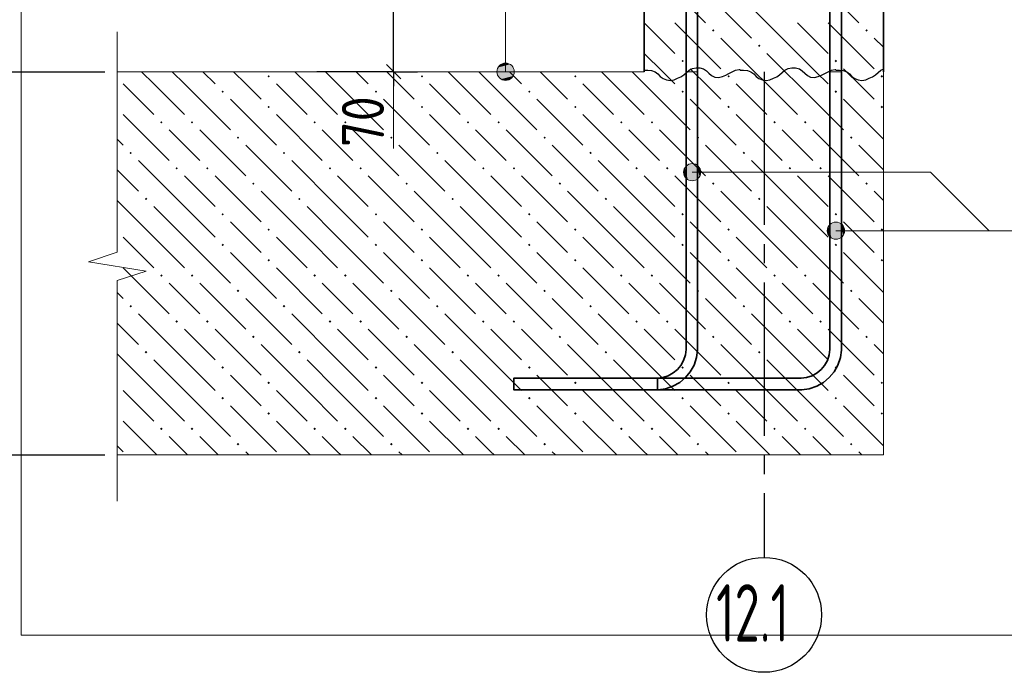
# Model space of a CAD drawing. Header units: millimetres. Extents: x 0 to 42000, y 0 to 29700.
# Tile 3 of 20: x 4664 to 9802, y 7733 to 11140. Entities that reach past the tile are written whole.
import ezdxf

# ---------------------------------------------------------------- set-up
doc = ezdxf.new("R2010")
doc.units = ezdxf.units.MM
doc.linetypes.add('______5', pattern=[1100, 800, -100, 100, -100])
for name, color, linetype, lineweight in [('Standard', 7, 'Continuous', 25), ('Выпуски арматуры Г-обр.', 52, 'Continuous', 25), ('ЖБ Стена верхний уровень', 7, 'Continuous', 35), ('Позиционная метка линия выноска', 7, 'Continuous', 13), ('Примечания', 7, 'Continuous', 13), ('Стена фоновая арматура Х1', 7, 'Continuous', 35), ('Фоновоя арматура Х1', 52, 'Continuous', 25)]:
    doc.layers.add(name, color=color, linetype=linetype, lineweight=lineweight)
doc.layers.add('Оси', color=7, linetype='______5')
doc.styles.add('ISOCPEUR', font='txt')

msp = doc.modelspace()

# ---------------------------------------------------------------- hatches: boundary and pattern name
at = {"layer": 'ЖБ Стена верхний уровень', "linetype": 'Continuous', "lineweight": 18, "transparency": 33554687}
for points in [[(8276.4, 11084.2), (8282.9, 11090.7), (8289.4, 11084.2), (8282.9, 11077.7)], [(9076.4, 11084.2), (9082.9, 11090.7), (9089.4, 11084.2), (9082.9, 11077.7)], [(8516.4, 11004.2), (8522.9, 11010.7), (8529.4, 11004.2), (8522.9, 10997.7)], [(8116.4, 10924.2), (8122.9, 10930.7), (8129.4, 10924.2), (8122.9, 10917.7)], [(8916.4, 10924.2), (8922.9, 10930.7), (8929.4, 10924.2), (8922.9, 10917.7)]]:
    msp.add_hatch(color=7, dxfattribs=at).paths.add_polyline_path(points, flags=16)
at = {"layer": 'Позиционная метка линия выноска', "linetype": 'Continuous', "lineweight": 13, "transparency": 33554687}
for points in [[(7160.4, 10890.7), (7237.8, 10890.7), (7221.6, 10906.9)], [(7160.4, 10890.7), (7221.6, 10906.9), (7176.6, 10906.9)], [(7176.6, 10906.9), (7221.6, 10906.9), (7199.1, 10913.2)], [(7154.1, 10868.2), (7244.1, 10868.2), (7237.8, 10890.7)], [(7154.1, 10868.2), (7237.8, 10890.7), (7160.4, 10890.7)], [(7160.4, 10845.7), (7244.1, 10868.2), (7154.1, 10868.2)], [(7160.4, 10845.7), (7237.8, 10845.7), (7244.1, 10868.2)], [(7176.6, 10829.5), (7237.8, 10845.7), (7160.4, 10845.7)], [(7176.6, 10829.5), (7221.6, 10829.5), (7237.8, 10845.7)], [(7221.6, 10829.5), (7176.6, 10829.5), (7199.1, 10823.2)], [(8134.2, 10366.2), (8150.4, 10305.1), (8150.4, 10382.5)], [(8150.4, 10382.5), (8172.9, 10298.8), (8172.9, 10388.8)], [(8150.4, 10382.5), (8150.4, 10305.1), (8172.9, 10298.8)], [(8172.9, 10388.8), (8172.9, 10298.8), (8195.4, 10305.1)], [(8172.9, 10388.8), (8195.4, 10305.1), (8195.4, 10382.5)], [(8195.4, 10382.5), (8195.4, 10305.1), (8211.6, 10321.3)], [(8195.4, 10382.5), (8211.6, 10321.3), (8211.6, 10366.2)], [(8134.2, 10321.3), (8134.2, 10366.2), (8127.9, 10343.8)], [(8134.2, 10366.2), (8134.2, 10321.3), (8150.4, 10305.1)], [(8211.6, 10366.2), (8211.6, 10321.3), (8217.9, 10343.8)], [(8884.2, 10060.9), (8900.4, 9999.7), (8900.4, 10077.1)], [(8900.4, 10077.1), (8922.9, 9993.4), (8922.9, 10083.4)], [(8900.4, 10077.1), (8900.4, 9999.7), (8922.9, 9993.4)], [(8922.9, 10083.4), (8922.9, 9993.4), (8945.4, 9999.7)], [(8922.9, 10083.4), (8945.4, 9999.7), (8945.4, 10077.1)], [(8945.4, 10077.1), (8945.4, 9999.7), (8961.6, 10015.9)], [(8945.4, 10077.1), (8961.6, 10015.9), (8961.6, 10060.9)], [(8884.2, 10015.9), (8884.2, 10060.9), (8877.9, 10038.4)], [(8884.2, 10060.9), (8884.2, 10015.9), (8900.4, 9999.7)], [(8961.6, 10060.9), (8961.6, 10015.9), (8967.9, 10038.4)]]:
    msp.add_hatch(color=7, dxfattribs=at).paths.add_polyline_path(points)
at = {"layer": 'Фоновоя арматура Х1', "linetype": 'Continuous', "lineweight": 18, "transparency": 33554687}
for points in [[(5956.4, 10844.2), (5962.9, 10850.7), (5969.4, 10844.2), (5962.9, 10837.7)], [(6756.4, 10844.2), (6762.9, 10850.7), (6769.4, 10844.2), (6762.9, 10837.7)], [(7556.4, 10844.2), (7562.9, 10850.7), (7569.4, 10844.2), (7562.9, 10837.7)], [(8356.4, 10844.2), (8362.9, 10850.7), (8369.4, 10844.2), (8362.9, 10837.7)], [(9156.4, 10844.2), (9162.9, 10850.7), (9169.4, 10844.2), (9162.9, 10837.7)], [(5716.4, 10764.2), (5722.9, 10770.7), (5729.4, 10764.2), (5722.9, 10757.7)], [(6516.4, 10764.2), (6522.9, 10770.7), (6529.4, 10764.2), (6522.9, 10757.7)], [(7316.4, 10764.2), (7322.9, 10770.7), (7329.4, 10764.2), (7322.9, 10757.7)], [(8116.4, 10764.2), (8122.9, 10770.7), (8129.4, 10764.2), (8122.9, 10757.7)], [(8916.4, 10764.2), (8922.9, 10770.7), (8929.4, 10764.2), (8922.9, 10757.7)], [(5956.4, 10684.2), (5962.9, 10690.7), (5969.4, 10684.2), (5962.9, 10677.7)], [(6756.4, 10684.2), (6762.9, 10690.7), (6769.4, 10684.2), (6762.9, 10677.7)], [(7556.4, 10684.2), (7562.9, 10690.7), (7569.4, 10684.2), (7562.9, 10677.7)], [(8356.4, 10684.2), (8362.9, 10690.7), (8369.4, 10684.2), (8362.9, 10677.7)], [(9156.4, 10684.2), (9162.9, 10690.7), (9169.4, 10684.2), (9162.9, 10677.7)], [(5396.4, 10604.2), (5402.9, 10610.7), (5409.4, 10604.2), (5402.9, 10597.7)], [(5556.4, 10604.2), (5562.9, 10610.7), (5569.4, 10604.2), (5562.9, 10597.7)], [(6196.4, 10604.2), (6202.9, 10610.7), (6209.4, 10604.2), (6202.9, 10597.7)], [(6356.4, 10604.2), (6362.9, 10610.7), (6369.4, 10604.2), (6362.9, 10597.7)], [(6996.4, 10604.2), (7002.9, 10610.7), (7009.4, 10604.2), (7002.9, 10597.7)], [(7156.4, 10604.2), (7162.9, 10610.7), (7169.4, 10604.2), (7162.9, 10597.7)], [(7796.4, 10604.2), (7802.9, 10610.7), (7809.4, 10604.2), (7802.9, 10597.7)], [(7956.4, 10604.2), (7962.9, 10610.7), (7969.4, 10604.2), (7962.9, 10597.7)], [(8596.4, 10604.2), (8602.9, 10610.7), (8609.4, 10604.2), (8602.9, 10597.7)], [(8756.4, 10604.2), (8762.9, 10610.7), (8769.4, 10604.2), (8762.9, 10597.7)], [(5796.4, 10524.2), (5802.9, 10530.7), (5809.4, 10524.2), (5802.9, 10517.7)], [(6596.4, 10524.2), (6602.9, 10530.7), (6609.4, 10524.2), (6602.9, 10517.7)], [(7396.4, 10524.2), (7402.9, 10530.7), (7409.4, 10524.2), (7402.9, 10517.7)], [(8196.4, 10524.2), (8202.9, 10530.7), (8209.4, 10524.2), (8202.9, 10517.7)], [(8996.4, 10524.2), (9002.9, 10530.7), (9009.4, 10524.2), (9002.9, 10517.7)], [(5236.4, 10444.2), (5242.9, 10450.7), (5249.4, 10444.2), (5242.9, 10437.7)], [(6036.4, 10444.2), (6042.9, 10450.7), (6049.4, 10444.2), (6042.9, 10437.7)], [(6836.4, 10444.2), (6842.9, 10450.7), (6849.4, 10444.2), (6842.9, 10437.7)], [(7636.4, 10444.2), (7642.9, 10450.7), (7649.4, 10444.2), (7642.9, 10437.7)], [(8436.4, 10444.2), (8442.9, 10450.7), (8449.4, 10444.2), (8442.9, 10437.7)], [(5476.4, 10364.2), (5482.9, 10370.7), (5489.4, 10364.2), (5482.9, 10357.7)], [(5636.4, 10364.2), (5642.9, 10370.7), (5649.4, 10364.2), (5642.9, 10357.7)], [(6276.4, 10364.2), (6282.9, 10370.7), (6289.4, 10364.2), (6282.9, 10357.7)], [(6436.4, 10364.2), (6442.9, 10370.7), (6449.4, 10364.2), (6442.9, 10357.7)], [(7076.4, 10364.2), (7082.9, 10370.7), (7089.4, 10364.2), (7082.9, 10357.7)], [(7236.4, 10364.2), (7242.9, 10370.7), (7249.4, 10364.2), (7242.9, 10357.7)], [(7876.4, 10364.2), (7882.9, 10370.7), (7889.4, 10364.2), (7882.9, 10357.7)], [(8036.4, 10364.2), (8042.9, 10370.7), (8049.4, 10364.2), (8042.9, 10357.7)], [(8676.4, 10364.2), (8682.9, 10370.7), (8689.4, 10364.2), (8682.9, 10357.7)], [(8836.4, 10364.2), (8842.9, 10370.7), (8849.4, 10364.2), (8842.9, 10357.7)], [(5876.4, 10284.2), (5882.9, 10290.7), (5889.4, 10284.2), (5882.9, 10277.7)], [(6676.4, 10284.2), (6682.9, 10290.7), (6689.4, 10284.2), (6682.9, 10277.7)], [(7476.4, 10284.2), (7482.9, 10290.7), (7489.4, 10284.2), (7482.9, 10277.7)], [(8276.4, 10284.2), (8282.9, 10290.7), (8289.4, 10284.2), (8282.9, 10277.7)], [(9076.4, 10284.2), (9082.9, 10290.7), (9089.4, 10284.2), (9082.9, 10277.7)], [(5316.4, 10204.2), (5322.9, 10210.7), (5329.4, 10204.2), (5322.9, 10197.7)], [(6116.4, 10204.2), (6122.9, 10210.7), (6129.4, 10204.2), (6122.9, 10197.7)], [(6916.4, 10204.2), (6922.9, 10210.7), (6929.4, 10204.2), (6922.9, 10197.7)], [(7716.4, 10204.2), (7722.9, 10210.7), (7729.4, 10204.2), (7722.9, 10197.7)], [(8516.4, 10204.2), (8522.9, 10210.7), (8529.4, 10204.2), (8522.9, 10197.7)], [(5716.4, 10124.2), (5722.9, 10130.7), (5729.4, 10124.2), (5722.9, 10117.7)], [(6516.4, 10124.2), (6522.9, 10130.7), (6529.4, 10124.2), (6522.9, 10117.7)], [(7316.4, 10124.2), (7322.9, 10130.7), (7329.4, 10124.2), (7322.9, 10117.7)], [(8116.4, 10124.2), (8122.9, 10130.7), (8129.4, 10124.2), (8122.9, 10117.7)], [(8916.4, 10124.2), (8922.9, 10130.7), (8929.4, 10124.2), (8922.9, 10117.7)], [(5956.4, 10044.2), (5962.9, 10050.7), (5969.4, 10044.2), (5962.9, 10037.7)], [(6756.4, 10044.2), (6762.9, 10050.7), (6769.4, 10044.2), (6762.9, 10037.7)], [(7556.4, 10044.2), (7562.9, 10050.7), (7569.4, 10044.2), (7562.9, 10037.7)], [(8356.4, 10044.2), (8362.9, 10050.7), (8369.4, 10044.2), (8362.9, 10037.7)], [(9156.4, 10044.2), (9162.9, 10050.7), (9169.4, 10044.2), (9162.9, 10037.7)], [(5716.4, 9964.2), (5722.9, 9970.7), (5729.4, 9964.2), (5722.9, 9957.7)], [(6516.4, 9964.2), (6522.9, 9970.7), (6529.4, 9964.2), (6522.9, 9957.7)], [(7316.4, 9964.2), (7322.9, 9970.7), (7329.4, 9964.2), (7322.9, 9957.7)], [(8116.4, 9964.2), (8122.9, 9970.7), (8129.4, 9964.2), (8122.9, 9957.7)], [(8916.4, 9964.2), (8922.9, 9970.7), (8929.4, 9964.2), (8922.9, 9957.7)], [(5956.4, 9884.2), (5962.9, 9890.7), (5969.4, 9884.2), (5962.9, 9877.7)], [(6756.4, 9884.2), (6762.9, 9890.7), (6769.4, 9884.2), (6762.9, 9877.7)], [(7556.4, 9884.2), (7562.9, 9890.7), (7569.4, 9884.2), (7562.9, 9877.7)], [(8356.4, 9884.2), (8362.9, 9890.7), (8369.4, 9884.2), (8362.9, 9877.7)], [(9156.4, 9884.2), (9162.9, 9890.7), (9169.4, 9884.2), (9162.9, 9877.7)], [(5396.4, 9804.2), (5402.9, 9810.7), (5409.4, 9804.2), (5402.9, 9797.7)], [(5556.4, 9804.2), (5562.9, 9810.7), (5569.4, 9804.2), (5562.9, 9797.7)], [(6196.4, 9804.2), (6202.9, 9810.7), (6209.4, 9804.2), (6202.9, 9797.7)], [(6356.4, 9804.2), (6362.9, 9810.7), (6369.4, 9804.2), (6362.9, 9797.7)], [(6996.4, 9804.2), (7002.9, 9810.7), (7009.4, 9804.2), (7002.9, 9797.7)], [(7156.4, 9804.2), (7162.9, 9810.7), (7169.4, 9804.2), (7162.9, 9797.7)], [(7796.4, 9804.2), (7802.9, 9810.7), (7809.4, 9804.2), (7802.9, 9797.7)], [(7956.4, 9804.2), (7962.9, 9810.7), (7969.4, 9804.2), (7962.9, 9797.7)], [(8596.4, 9804.2), (8602.9, 9810.7), (8609.4, 9804.2), (8602.9, 9797.7)], [(8756.4, 9804.2), (8762.9, 9810.7), (8769.4, 9804.2), (8762.9, 9797.7)], [(5796.4, 9724.2), (5802.9, 9730.7), (5809.4, 9724.2), (5802.9, 9717.7)], [(6596.4, 9724.2), (6602.9, 9730.7), (6609.4, 9724.2), (6602.9, 9717.7)], [(7396.4, 9724.2), (7402.9, 9730.7), (7409.4, 9724.2), (7402.9, 9717.7)], [(8196.4, 9724.2), (8202.9, 9730.7), (8209.4, 9724.2), (8202.9, 9717.7)], [(8996.4, 9724.2), (9002.9, 9730.7), (9009.4, 9724.2), (9002.9, 9717.7)], [(5236.4, 9644.2), (5242.9, 9650.7), (5249.4, 9644.2), (5242.9, 9637.7)], [(6036.4, 9644.2), (6042.9, 9650.7), (6049.4, 9644.2), (6042.9, 9637.7)], [(6836.4, 9644.2), (6842.9, 9650.7), (6849.4, 9644.2), (6842.9, 9637.7)], [(7636.4, 9644.2), (7642.9, 9650.7), (7649.4, 9644.2), (7642.9, 9637.7)], [(8436.4, 9644.2), (8442.9, 9650.7), (8449.4, 9644.2), (8442.9, 9637.7)], [(5476.4, 9564.2), (5482.9, 9570.7), (5489.4, 9564.2), (5482.9, 9557.7)], [(5636.4, 9564.2), (5642.9, 9570.7), (5649.4, 9564.2), (5642.9, 9557.7)], [(6276.4, 9564.2), (6282.9, 9570.7), (6289.4, 9564.2), (6282.9, 9557.7)], [(6436.4, 9564.2), (6442.9, 9570.7), (6449.4, 9564.2), (6442.9, 9557.7)], [(7076.4, 9564.2), (7082.9, 9570.7), (7089.4, 9564.2), (7082.9, 9557.7)], [(7236.4, 9564.2), (7242.9, 9570.7), (7249.4, 9564.2), (7242.9, 9557.7)], [(7876.4, 9564.2), (7882.9, 9570.7), (7889.4, 9564.2), (7882.9, 9557.7)], [(8036.4, 9564.2), (8042.9, 9570.7), (8049.4, 9564.2), (8042.9, 9557.7)], [(8676.4, 9564.2), (8682.9, 9570.7), (8689.4, 9564.2), (8682.9, 9557.7)], [(8836.4, 9564.2), (8842.9, 9570.7), (8849.4, 9564.2), (8842.9, 9557.7)], [(5876.4, 9484.2), (5882.9, 9490.7), (5889.4, 9484.2), (5882.9, 9477.7)], [(6676.4, 9484.2), (6682.9, 9490.7), (6689.4, 9484.2), (6682.9, 9477.7)], [(7476.4, 9484.2), (7482.9, 9490.7), (7489.4, 9484.2), (7482.9, 9477.7)], [(8276.4, 9484.2), (8282.9, 9490.7), (8289.4, 9484.2), (8282.9, 9477.7)], [(9076.4, 9484.2), (9082.9, 9490.7), (9089.4, 9484.2), (9082.9, 9477.7)], [(5316.4, 9404.2), (5322.9, 9410.7), (5329.4, 9404.2), (5322.9, 9397.7)], [(6116.4, 9404.2), (6122.9, 9410.7), (6129.4, 9404.2), (6122.9, 9397.7)], [(6916.4, 9404.2), (6922.9, 9410.7), (6929.4, 9404.2), (6922.9, 9397.7)], [(7716.4, 9404.2), (7722.9, 9410.7), (7729.4, 9404.2), (7722.9, 9397.7)], [(8516.4, 9404.2), (8522.9, 9410.7), (8529.4, 9404.2), (8522.9, 9397.7)], [(5716.4, 9324.2), (5722.9, 9330.7), (5729.4, 9324.2), (5722.9, 9317.7)], [(6516.4, 9324.2), (6522.9, 9330.7), (6529.4, 9324.2), (6522.9, 9317.7)], [(7316.4, 9324.2), (7322.9, 9330.7), (7329.4, 9324.2), (7322.9, 9317.7)], [(8116.4, 9324.2), (8122.9, 9330.7), (8129.4, 9324.2), (8122.9, 9317.7)], [(8916.4, 9324.2), (8922.9, 9330.7), (8929.4, 9324.2), (8922.9, 9317.7)], [(5956.4, 9244.2), (5962.9, 9250.7), (5969.4, 9244.2), (5962.9, 9237.7)], [(6756.4, 9244.2), (6762.9, 9250.7), (6769.4, 9244.2), (6762.9, 9237.7)], [(7556.4, 9244.2), (7562.9, 9250.7), (7569.4, 9244.2), (7562.9, 9237.7)], [(8356.4, 9244.2), (8362.9, 9250.7), (8369.4, 9244.2), (8362.9, 9237.7)], [(9156.4, 9244.2), (9162.9, 9250.7), (9169.4, 9244.2), (9162.9, 9237.7)], [(5716.4, 9164.2), (5722.9, 9170.7), (5729.4, 9164.2), (5722.9, 9157.7)], [(6516.4, 9164.2), (6522.9, 9170.7), (6529.4, 9164.2), (6522.9, 9157.7)], [(7316.4, 9164.2), (7322.9, 9170.7), (7329.4, 9164.2), (7322.9, 9157.7)], [(8116.4, 9164.2), (8122.9, 9170.7), (8129.4, 9164.2), (8122.9, 9157.7)], [(8916.4, 9164.2), (8922.9, 9170.7), (8929.4, 9164.2), (8922.9, 9157.7)], [(5956.4, 9084.2), (5962.9, 9090.7), (5969.4, 9084.2), (5962.9, 9077.7)], [(6756.4, 9084.2), (6762.9, 9090.7), (6769.4, 9084.2), (6762.9, 9077.7)], [(7556.4, 9084.2), (7562.9, 9090.7), (7569.4, 9084.2), (7562.9, 9077.7)], [(8356.4, 9084.2), (8362.9, 9090.7), (8369.4, 9084.2), (8362.9, 9077.7)], [(9156.4, 9084.2), (9162.9, 9090.7), (9169.4, 9084.2), (9162.9, 9077.7)], [(5396.4, 9004.2), (5402.9, 9010.7), (5409.4, 9004.2), (5402.9, 8997.7)], [(5556.4, 9004.2), (5562.9, 9010.7), (5569.4, 9004.2), (5562.9, 8997.7)], [(6196.4, 9004.2), (6202.9, 9010.7), (6209.4, 9004.2), (6202.9, 8997.7)], [(6356.4, 9004.2), (6362.9, 9010.7), (6369.4, 9004.2), (6362.9, 8997.7)], [(6996.4, 9004.2), (7002.9, 9010.7), (7009.4, 9004.2), (7002.9, 8997.7)], [(7156.4, 9004.2), (7162.9, 9010.7), (7169.4, 9004.2), (7162.9, 8997.7)], [(7796.4, 9004.2), (7802.9, 9010.7), (7809.4, 9004.2), (7802.9, 8997.7)], [(7956.4, 9004.2), (7962.9, 9010.7), (7969.4, 9004.2), (7962.9, 8997.7)], [(8596.4, 9004.2), (8602.9, 9010.7), (8609.4, 9004.2), (8602.9, 8997.7)], [(8756.4, 9004.2), (8762.9, 9010.7), (8769.4, 9004.2), (8762.9, 8997.7)], [(5796.4, 8924.2), (5802.9, 8930.7), (5809.4, 8924.2), (5802.9, 8917.7)], [(6596.4, 8924.2), (6602.9, 8930.7), (6609.4, 8924.2), (6602.9, 8917.7)], [(7396.4, 8924.2), (7402.9, 8930.7), (7409.4, 8924.2), (7402.9, 8917.7)], [(8196.4, 8924.2), (8202.9, 8930.7), (8209.4, 8924.2), (8202.9, 8917.7)], [(8996.4, 8924.2), (9002.9, 8930.7), (9009.4, 8924.2), (9002.9, 8917.7)]]:
    msp.add_hatch(color=7, dxfattribs=at).paths.add_polyline_path(points, flags=16)

# ---------------------------------------------------------------- linework, layer by layer
at = {"layer": 'Standard', "color": 7, "linetype": 'Continuous', "lineweight": -3, "transparency": 33554687}
for p, q in [((6614.8, 10868.2), (6614.8, 11218.2)), ((4530.7, 10868.2), (5107.9, 10868.2)), ((6614.8, 10868.2), (6489.8, 10868.2)), ((6614.8, 10868.2), (6739.8, 10868.2)), ((6614.8, 10868.2), (6614.8, 10793.2)), ((4530.7, 8868.2), (5107.9, 8868.2))]:
    msp.add_line(p, q, dxfattribs=at)
at = {"layer": 'Standard', "color": 7, "linetype": 'Continuous', "lineweight": 25, "transparency": 33554687}
msp.add_line((6652.3, 10830.7), (6577.3, 10905.7), dxfattribs=at)
at = {"layer": 'Standard', "color": 7, "linetype": 'Continuous', "lineweight": 13, "transparency": 33554687}
msp.add_line((6614.8, 10868.2), (6614.8, 10468.2), dxfattribs=at)
at = {"layer": 'Standard', "color": 254, "linetype": 'Continuous', "lineweight": 18, "true_color": 0xc4c4ff, "transparency": 33554687}
msp.add_lwpolyline([(4671.5, 7926.7), (11771.5, 7926.7), (11771.5, 27068.2), (4671.5, 27068.2), (4671.5, 7926.7)], dxfattribs=at)
at = {"layer": 'Standard', "color": 7, "linetype": 'Continuous', "lineweight": -3, "transparency": 33554687}
msp.add_lwpolyline([(6614.8, 10868.2), (6597.8, 10868.2), (6597.8, 10868.2), (6597.8, 10868.2), (6597.8, 10868.2), (6597.8, 10868.2), (6597.8, 10868.2), (6585, 10868.2), (6585, 10868.2), (6214.8, 10868.2)], dxfattribs=at)
at = {"layer": 'Выпуски арматуры Г-обр.', "color": 7, "linetype": 'Continuous', "lineweight": 35, "transparency": 33554687}
for points in [[(8951.5, 15868.2), (8951.5, 9414.1), (8946.3, 9376.4), (8933.4, 9337.2), (8913.2, 9301.1), (8888.3, 9271.4), (8858.6, 9246.6), (8822.6, 9226.4), (8783.4, 9213.5), (8745.7, 9208.2), (7991.5, 9208.2), (7991.5, 9268.2), (8741.6, 9268.2), (8769.7, 9272.2), (8798.3, 9281.6), (8824.5, 9296.2), (8845.8, 9314), (8863.5, 9335.3), (8878.2, 9361.5), (8887.6, 9390), (8891.5, 9418.2), (8891.5, 15868.2), (8951.5, 15868.2)], [(8201.5, 13868.2), (8201.5, 9414.1), (8196.3, 9376.4), (8183.4, 9337.2), (8163.2, 9301.1), (8138.3, 9271.4), (8108.6, 9246.6), (8072.6, 9226.4), (8033.4, 9213.5), (7995.7, 9208.2), (7241.5, 9208.2), (7241.5, 9268.2), (7991.6, 9268.2), (8019.7, 9272.2), (8048.3, 9281.6), (8074.5, 9296.2), (8095.7, 9314), (8113.5, 9335.3), (8128.2, 9361.5), (8137.6, 9390), (8141.5, 9418.2), (8141.5, 13868.2), (8201.5, 13868.2)]]:
    msp.add_lwpolyline(points, dxfattribs=at)
at = {"layer": 'ЖБ Стена верхний уровень', "color": 7, "linetype": 'Continuous', "lineweight": 35, "transparency": 33554687}
for p, q in [((7921.5, 24468.2), (7921.5, 10868.2)), ((9171.5, 10868.2), (9171.5, 24468.2))]:
    msp.add_line(p, q, dxfattribs=at)
at = {"layer": 'ЖБ Стена верхний уровень', "color": 9, "linetype": 'Continuous', "lineweight": 18, "true_color": 0xc7c7c7, "transparency": 33554687}
for p, q in [((8002.9, 11364.2), (8242.9, 11124.2)), ((8802.9, 11364.2), (9042.9, 11124.2)), ((8242.9, 11284.2), (8482.9, 11044.2)), ((8722.9, 10964.2), (8482.9, 11204.2)), ((7922.9, 11124.2), (8082.9, 10964.2)), ((8082.9, 11124.2), (8322.9, 10884.2)), ((8722.9, 11124.2), (8882.9, 10964.2)), ((8882.9, 11124.2), (9122.9, 10884.2)), ((8498.9, 10868.2), (8322.9, 11044.2)), ((9171.5, 10995.6), (9122.9, 11044.2)), ((7922.9, 10964.2), (7921.5, 10965.6)), ((7922.9, 10964.2), (8018.9, 10868.2)), ((8562.9, 10964.2), (8658.9, 10868.2)), ((8722.9, 10964.2), (8818.9, 10868.2)), ((8178.9, 10868.2), (8162.9, 10884.2)), ((8978.9, 10868.2), (8962.9, 10884.2))]:
    msp.add_line(p, q, dxfattribs=at)
at = {"layer": 'Оси', "color": 8, "linetype": '______5', "lineweight": -3, "transparency": 33554687}
msp.add_line((8547.9, 10868.2), (8547.9, 8333.2), dxfattribs=at)
at = {"layer": 'Оси', "color": 7, "linetype": 'Continuous', "lineweight": -3, "transparency": 33554687}
msp.add_circle((8547.9, 8033.2), 300, dxfattribs=at)
at = {"layer": 'Позиционная метка линия выноска', "color": 7, "linetype": 'Continuous', "lineweight": 13, "transparency": 33554687}
for p, q in [((7199.1, 10913.2), (7199.1, 10913.2)), ((7154.1, 10868.2), (7154.1, 10868.2)), ((7244.1, 10868.2), (7244.1, 10868.2)), ((7199.1, 10823.2), (7199.1, 10823.2)), ((8172.9, 10388.8), (8172.9, 10388.8)), ((8127.9, 10343.8), (8127.9, 10343.8)), ((8217.9, 10343.8), (8217.9, 10343.8)), ((8172.9, 10298.8), (8172.9, 10298.8)), ((8922.9, 10083.4), (8922.9, 10083.4)), ((8877.9, 10038.4), (8877.9, 10038.4)), ((8967.9, 10038.4), (8967.9, 10038.4)), ((8922.9, 9993.4), (8922.9, 9993.4))]:
    msp.add_line(p, q, dxfattribs=at)
for points in [[(7199.1, 10868.2), (7199.1, 11671.1), (12453.7, 11671.1)], [(8172.9, 10343.8), (9417.3, 10343.8), (9722.7, 10038.4)], [(8922.9, 10038.4), (9464.1, 10038.4), (12453.7, 10038.4)]]:
    msp.add_lwpolyline(points, dxfattribs=at)
for centre in [(7199.1, 10868.2), (8172.9, 10343.8), (8922.9, 10038.4)]:
    msp.add_circle(centre, 45, dxfattribs=at)
at = {"layer": 'Примечания', "color": 7, "linetype": 'Continuous', "lineweight": 13, "transparency": 33554687}
for p, q in [((5172.9, 11077.2), (5172.9, 9925.7)), ((5172.9, 9925.7), (5022.9, 9876.7)), ((5022.9, 9876.7), (5322.9, 9827.7)), ((5322.9, 9827.7), (5172.9, 9778.7)), ((5172.9, 9778.7), (5172.9, 8627.2)), ((5172.9, 8627.2), (5172.9, 8627.2))]:
    msp.add_line(p, q, dxfattribs=at)
at = {"layer": 'Примечания', "color": 7, "linetype": 'Continuous', "lineweight": 25, "transparency": 33554687}
for points in [[(7922.9, 10877), (7941.4, 10877.2), (7961.4, 10874.4), (7979.4, 10867.8), (7993.9, 10856.8), (8006.4, 10843.9), (8020.9, 10833), (8039.4, 10826.4), (8058.9, 10822.5), (8078.4, 10826.8), (8096.4, 10833.9), (8113.9, 10842), (8128.9, 10852.6), (8142.9, 10864.2), (8156.9, 10875.6), (8173.9, 10884.6), (8192.9, 10889.4), (8212.9, 10888.6), (8232.4, 10883.4), (8246.9, 10872.7), (8259.9, 10860.2), (8273.9, 10848.8), (8290.9, 10840.3), (8310.9, 10838.4), (8330.4, 10843.2), (8347.9, 10850.7), (8364.9, 10859.2), (8382.4, 10867.5), (8399.4, 10875.6), (8418.9, 10879.4), (8422.9, 10879.8)], [(8422.9, 10877), (8441.4, 10877.2), (8461.4, 10874.4), (8479.4, 10867.8), (8493.9, 10856.8), (8506.4, 10843.9), (8520.9, 10833), (8539.4, 10826.4), (8558.9, 10822.5), (8578.4, 10826.8), (8596.4, 10833.9), (8613.9, 10842), (8628.9, 10852.6), (8642.9, 10864.2), (8656.9, 10875.6), (8673.9, 10884.6), (8692.9, 10889.4), (8712.9, 10888.6), (8732.4, 10883.4), (8746.9, 10872.7), (8759.9, 10860.2), (8773.9, 10848.8), (8790.9, 10840.3), (8810.9, 10838.4), (8830.4, 10843.2), (8847.9, 10850.7), (8864.9, 10859.2), (8882.4, 10867.5), (8899.4, 10875.6), (8918.9, 10879.4), (8922.9, 10879.8)], [(8922.9, 10877), (8941.4, 10877.2), (8961.4, 10874.4), (8979.4, 10867.8), (8993.9, 10856.8), (9006.4, 10843.9), (9020.9, 10833), (9039.4, 10826.4), (9058.9, 10822.5), (9078.4, 10826.8), (9096.4, 10833.9), (9113.9, 10842), (9128.9, 10852.6), (9142.9, 10864.2), (9156.9, 10875.6), (9172.9, 10884)]]:
    msp.add_lwpolyline(points, dxfattribs=at)
at = {"layer": 'Стена фоновая арматура Х1', "color": 7, "linetype": 'Continuous', "lineweight": 18, "transparency": 33554687}
for points in [[(8891.5, 10868.2), (8891.5, 25049), (8887.8, 25076.1), (8878.7, 25103.6), (8864.6, 25128.8), (8847.5, 25149.2), (8827, 25166.3), (8801.9, 25180.4), (8774.4, 25189.5), (8747.3, 25193.2), (6391.5, 25193.2), (6391.5, 25253.2), (8751.4, 25253.2), (8788, 25248.2), (8826.1, 25235.6), (8861.2, 25215.9), (8890.1, 25191.8), (8914.2, 25162.9), (8933.9, 25127.9), (8946.4, 25089.8), (8951.5, 25053.2), (8951.5, 10868.2), (8891.5, 10868.2)], [(8141.5, 10868.2), (8141.5, 24949), (8137.8, 24976.1), (8128.7, 25003.6), (8114.6, 25028.8), (8097.5, 25049.2), (8077, 25066.3), (8051.9, 25080.4), (8024.4, 25089.5), (7997.3, 25093.2), (5541.5, 25093.2), (5541.5, 25153.2), (8001.4, 25153.2), (8038, 25148.2), (8076.2, 25135.6), (8111.2, 25115.9), (8140.1, 25091.8), (8164.2, 25062.9), (8183.9, 25027.9), (8196.4, 24989.8), (8201.5, 24953.2), (8201.5, 10868.2), (8141.5, 10868.2)]]:
    msp.add_lwpolyline(points, dxfattribs=at)
at = {"layer": 'Фоновоя арматура Х1', "color": 7, "linetype": 'Continuous', "lineweight": 13, "transparency": 33554687}
for p, q in [((7921.5, 10868.2), (5171.5, 10868.2)), ((9171.5, 8868.2), (9171.5, 10868.2)), ((5171.5, 8868.2), (9171.5, 8868.2))]:
    msp.add_line(p, q, dxfattribs=at)
at = {"layer": 'Фоновоя арматура Х1', "color": 252, "linetype": 'Continuous', "lineweight": 18, "true_color": 0x8f8f8f, "transparency": 33554687}
for p, q in [((5362.9, 10804.2), (5298.9, 10868.2)), ((5458.9, 10868.2), (5522.9, 10804.2)), ((5618.9, 10868.2), (5682.9, 10804.2)), ((5842.9, 10804.2), (5778.9, 10868.2)), ((6162.9, 10804.2), (6098.9, 10868.2)), ((6258.9, 10868.2), (6322.9, 10804.2)), ((6418.9, 10868.2), (6482.9, 10804.2)), ((6642.9, 10804.2), (6578.9, 10868.2)), ((6962.9, 10804.2), (6898.9, 10868.2)), ((7058.9, 10868.2), (7122.9, 10804.2)), ((7218.9, 10868.2), (7282.9, 10804.2)), ((7442.9, 10804.2), (7378.9, 10868.2)), ((7762.9, 10804.2), (7698.9, 10868.2)), ((7858.9, 10868.2), (7922.9, 10804.2)), ((8018.9, 10868.2), (8082.9, 10804.2)), ((8242.9, 10804.2), (8178.9, 10868.2)), ((8562.9, 10804.2), (8498.9, 10868.2)), ((8658.9, 10868.2), (8722.9, 10804.2)), ((8818.9, 10868.2), (8882.9, 10804.2)), ((9042.9, 10804.2), (8978.9, 10868.2)), ((5202.9, 10804.2), (5362.9, 10644.2)), ((5362.9, 10804.2), (5522.9, 10644.2)), ((5522.9, 10804.2), (5762.9, 10564.2)), ((5922.9, 10724.2), (5842.9, 10804.2)), ((6002.9, 10804.2), (6162.9, 10644.2)), ((6162.9, 10804.2), (6322.9, 10644.2)), ((6322.9, 10804.2), (6562.9, 10564.2)), ((6722.9, 10724.2), (6642.9, 10804.2)), ((6802.9, 10804.2), (6962.9, 10644.2)), ((6962.9, 10804.2), (7122.9, 10644.2)), ((7122.9, 10804.2), (7362.9, 10564.2)), ((7522.9, 10724.2), (7442.9, 10804.2)), ((7602.9, 10804.2), (7762.9, 10644.2)), ((7762.9, 10804.2), (7922.9, 10644.2)), ((7922.9, 10804.2), (8162.9, 10564.2)), ((8322.9, 10724.2), (8242.9, 10804.2)), ((8402.9, 10804.2), (8562.9, 10644.2)), ((8562.9, 10804.2), (8722.9, 10644.2)), ((8722.9, 10804.2), (8962.9, 10564.2)), ((9122.9, 10724.2), (9042.9, 10804.2)), ((5762.9, 10724.2), (6002.9, 10484.2)), ((6562.9, 10724.2), (6802.9, 10484.2)), ((7362.9, 10724.2), (7602.9, 10484.2)), ((8162.9, 10724.2), (8402.9, 10484.2)), ((8962.9, 10724.2), (9171.5, 10515.6)), ((5202.9, 10644.2), (5442.9, 10404.2)), ((6002.9, 10644.2), (6242.9, 10404.2)), ((6802.9, 10644.2), (7042.9, 10404.2)), ((7602.9, 10644.2), (7842.9, 10404.2)), ((8402.9, 10644.2), (8642.9, 10404.2)), ((5522.9, 10484.2), (5442.9, 10564.2)), ((5602.9, 10564.2), (5842.9, 10324.2)), ((6322.9, 10484.2), (6242.9, 10564.2)), ((6402.9, 10564.2), (6642.9, 10324.2)), ((7122.9, 10484.2), (7042.9, 10564.2)), ((7202.9, 10564.2), (7442.9, 10324.2)), ((7922.9, 10484.2), (7842.9, 10564.2)), ((8002.9, 10564.2), (8242.9, 10324.2)), ((8722.9, 10484.2), (8642.9, 10564.2)), ((8802.9, 10564.2), (9042.9, 10324.2)), ((5171.5, 10515.6), (5202.9, 10484.2)), ((5602.9, 10404.2), (5522.9, 10484.2)), ((5842.9, 10484.2), (6082.9, 10244.2)), ((6402.9, 10404.2), (6322.9, 10484.2)), ((6642.9, 10484.2), (6882.9, 10244.2)), ((7202.9, 10404.2), (7122.9, 10484.2)), ((7442.9, 10484.2), (7682.9, 10244.2)), ((8002.9, 10404.2), (7922.9, 10484.2)), ((8242.9, 10484.2), (8482.9, 10244.2)), ((8802.9, 10404.2), (8722.9, 10484.2)), ((9042.9, 10484.2), (9171.5, 10355.6)), ((5522.9, 10164.2), (5282.9, 10404.2)), ((6322.9, 10164.2), (6082.9, 10404.2)), ((7122.9, 10164.2), (6882.9, 10404.2)), ((7922.9, 10164.2), (7682.9, 10404.2)), ((8722.9, 10164.2), (8482.9, 10404.2)), ((5171.5, 10355.6), (5282.9, 10244.2)), ((5522.9, 10324.2), (5682.9, 10164.2)), ((5682.9, 10324.2), (5922.9, 10084.2)), ((6322.9, 10324.2), (6482.9, 10164.2)), ((6482.9, 10324.2), (6722.9, 10084.2)), ((7122.9, 10324.2), (7282.9, 10164.2)), ((7282.9, 10324.2), (7522.9, 10084.2)), ((7922.9, 10324.2), (8082.9, 10164.2)), ((8082.9, 10324.2), (8322.9, 10084.2)), ((8722.9, 10324.2), (8882.9, 10164.2)), ((8882.9, 10324.2), (9122.9, 10084.2)), ((6162.9, 10004.2), (5922.9, 10244.2)), ((6962.9, 10004.2), (6722.9, 10244.2)), ((7762.9, 10004.2), (7522.9, 10244.2)), ((8562.9, 10004.2), (8322.9, 10244.2)), ((9171.5, 10195.6), (9122.9, 10244.2)), ((5362.9, 10004.2), (5171.5, 10195.6)), ((5362.9, 10164.2), (5522.9, 10004.2)), ((5522.9, 10164.2), (5682.9, 10004.2)), ((6162.9, 10164.2), (6322.9, 10004.2)), ((6322.9, 10164.2), (6482.9, 10004.2)), ((6962.9, 10164.2), (7122.9, 10004.2)), ((7122.9, 10164.2), (7282.9, 10004.2)), ((7762.9, 10164.2), (7922.9, 10004.2)), ((7922.9, 10164.2), (8082.9, 10004.2)), ((8562.9, 10164.2), (8722.9, 10004.2)), ((8722.9, 10164.2), (8882.9, 10004.2)), ((5842.9, 10004.2), (5762.9, 10084.2)), ((6642.9, 10004.2), (6562.9, 10084.2)), ((7442.9, 10004.2), (7362.9, 10084.2)), ((8242.9, 10004.2), (8162.9, 10084.2)), ((9042.9, 10004.2), (8962.9, 10084.2)), ((5202.9, 10004.2), (5362.9, 9844.2)), ((5362.9, 10004.2), (5522.9, 9844.2)), ((5522.9, 10004.2), (5762.9, 9764.2)), ((5922.9, 9924.2), (5842.9, 10004.2)), ((6002.9, 10004.2), (6162.9, 9844.2)), ((6162.9, 10004.2), (6322.9, 9844.2)), ((6322.9, 10004.2), (6562.9, 9764.2)), ((6722.9, 9924.2), (6642.9, 10004.2)), ((6802.9, 10004.2), (6962.9, 9844.2)), ((6962.9, 10004.2), (7122.9, 9844.2)), ((7122.9, 10004.2), (7362.9, 9764.2)), ((7522.9, 9924.2), (7442.9, 10004.2)), ((7602.9, 10004.2), (7762.9, 9844.2)), ((7762.9, 10004.2), (7922.9, 9844.2)), ((7922.9, 10004.2), (8162.9, 9764.2)), ((8322.9, 9924.2), (8242.9, 10004.2)), ((8402.9, 10004.2), (8562.9, 9844.2)), ((8562.9, 10004.2), (8722.9, 9844.2)), ((8722.9, 10004.2), (8962.9, 9764.2)), ((9122.9, 9924.2), (9042.9, 10004.2)), ((5762.9, 9924.2), (6002.9, 9684.2)), ((6562.9, 9924.2), (6802.9, 9684.2)), ((7362.9, 9924.2), (7602.9, 9684.2)), ((8162.9, 9924.2), (8402.9, 9684.2)), ((8962.9, 9924.2), (9171.5, 9715.6)), ((5202.9, 9844.2), (5442.9, 9604.2)), ((6002.9, 9844.2), (6242.9, 9604.2)), ((6802.9, 9844.2), (7042.9, 9604.2)), ((7602.9, 9844.2), (7842.9, 9604.2)), ((8402.9, 9844.2), (8642.9, 9604.2)), ((5522.9, 9684.2), (5442.9, 9764.2)), ((5602.9, 9764.2), (5842.9, 9524.2)), ((6322.9, 9684.2), (6242.9, 9764.2)), ((6402.9, 9764.2), (6642.9, 9524.2)), ((7122.9, 9684.2), (7042.9, 9764.2)), ((7202.9, 9764.2), (7442.9, 9524.2)), ((7922.9, 9684.2), (7842.9, 9764.2)), ((8002.9, 9764.2), (8242.9, 9524.2)), ((8722.9, 9684.2), (8642.9, 9764.2)), ((8802.9, 9764.2), (9042.9, 9524.2)), ((5171.5, 9715.6), (5202.9, 9684.2)), ((5602.9, 9604.2), (5522.9, 9684.2)), ((5842.9, 9684.2), (6082.9, 9444.2)), ((6402.9, 9604.2), (6322.9, 9684.2)), ((6642.9, 9684.2), (6882.9, 9444.2)), ((7202.9, 9604.2), (7122.9, 9684.2)), ((7442.9, 9684.2), (7682.9, 9444.2)), ((8002.9, 9604.2), (7922.9, 9684.2)), ((8242.9, 9684.2), (8482.9, 9444.2)), ((8802.9, 9604.2), (8722.9, 9684.2)), ((9042.9, 9684.2), (9171.5, 9555.6)), ((5522.9, 9364.2), (5282.9, 9604.2)), ((6322.9, 9364.2), (6082.9, 9604.2)), ((7122.9, 9364.2), (6882.9, 9604.2)), ((7922.9, 9364.2), (7682.9, 9604.2)), ((8722.9, 9364.2), (8482.9, 9604.2)), ((5171.5, 9555.6), (5282.9, 9444.2)), ((5522.9, 9524.2), (5682.9, 9364.2)), ((5682.9, 9524.2), (5922.9, 9284.2)), ((6322.9, 9524.2), (6482.9, 9364.2)), ((6482.9, 9524.2), (6722.9, 9284.2)), ((7122.9, 9524.2), (7282.9, 9364.2)), ((7282.9, 9524.2), (7522.9, 9284.2)), ((7922.9, 9524.2), (8082.9, 9364.2)), ((8082.9, 9524.2), (8322.9, 9284.2)), ((8722.9, 9524.2), (8882.9, 9364.2)), ((8882.9, 9524.2), (9122.9, 9284.2)), ((6162.9, 9204.2), (5922.9, 9444.2)), ((6962.9, 9204.2), (6722.9, 9444.2)), ((7762.9, 9204.2), (7522.9, 9444.2)), ((8562.9, 9204.2), (8322.9, 9444.2)), ((9171.5, 9395.6), (9122.9, 9444.2)), ((5362.9, 9204.2), (5171.5, 9395.6)), ((5362.9, 9364.2), (5522.9, 9204.2)), ((5522.9, 9364.2), (5682.9, 9204.2)), ((6162.9, 9364.2), (6322.9, 9204.2)), ((6322.9, 9364.2), (6482.9, 9204.2)), ((6962.9, 9364.2), (7122.9, 9204.2)), ((7122.9, 9364.2), (7282.9, 9204.2)), ((7762.9, 9364.2), (7922.9, 9204.2)), ((7922.9, 9364.2), (8082.9, 9204.2)), ((8562.9, 9364.2), (8722.9, 9204.2)), ((8722.9, 9364.2), (8882.9, 9204.2)), ((5842.9, 9204.2), (5762.9, 9284.2)), ((6642.9, 9204.2), (6562.9, 9284.2)), ((7442.9, 9204.2), (7362.9, 9284.2)), ((8242.9, 9204.2), (8162.9, 9284.2)), ((9042.9, 9204.2), (8962.9, 9284.2)), ((5202.9, 9204.2), (5362.9, 9044.2)), ((5362.9, 9204.2), (5522.9, 9044.2)), ((5522.9, 9204.2), (5762.9, 8964.2)), ((5922.9, 9124.2), (5842.9, 9204.2)), ((6002.9, 9204.2), (6162.9, 9044.2)), ((6162.9, 9204.2), (6322.9, 9044.2)), ((6322.9, 9204.2), (6562.9, 8964.2)), ((6722.9, 9124.2), (6642.9, 9204.2)), ((6802.9, 9204.2), (6962.9, 9044.2)), ((6962.9, 9204.2), (7122.9, 9044.2)), ((7122.9, 9204.2), (7362.9, 8964.2)), ((7522.9, 9124.2), (7442.9, 9204.2)), ((7602.9, 9204.2), (7762.9, 9044.2)), ((7762.9, 9204.2), (7922.9, 9044.2)), ((7922.9, 9204.2), (8162.9, 8964.2)), ((8322.9, 9124.2), (8242.9, 9204.2)), ((8402.9, 9204.2), (8562.9, 9044.2)), ((8562.9, 9204.2), (8722.9, 9044.2)), ((8722.9, 9204.2), (8962.9, 8964.2)), ((9122.9, 9124.2), (9042.9, 9204.2)), ((5762.9, 9124.2), (6002.9, 8884.2)), ((6562.9, 9124.2), (6802.9, 8884.2)), ((7362.9, 9124.2), (7602.9, 8884.2)), ((8162.9, 9124.2), (8402.9, 8884.2)), ((8962.9, 9124.2), (9171.5, 8915.6)), ((5202.9, 9044.2), (5378.9, 8868.2)), ((6002.9, 9044.2), (6178.9, 8868.2)), ((6802.9, 9044.2), (6978.9, 8868.2)), ((7602.9, 9044.2), (7778.9, 8868.2)), ((8402.9, 9044.2), (8578.9, 8868.2)), ((5522.9, 8884.2), (5442.9, 8964.2)), ((5602.9, 8964.2), (5698.9, 8868.2)), ((6322.9, 8884.2), (6242.9, 8964.2)), ((6402.9, 8964.2), (6498.9, 8868.2)), ((7122.9, 8884.2), (7042.9, 8964.2)), ((7202.9, 8964.2), (7298.9, 8868.2)), ((7922.9, 8884.2), (7842.9, 8964.2)), ((8002.9, 8964.2), (8098.9, 8868.2)), ((8722.9, 8884.2), (8642.9, 8964.2)), ((8802.9, 8964.2), (8898.9, 8868.2)), ((5171.5, 8915.6), (5202.9, 8884.2)), ((5538.9, 8868.2), (5522.9, 8884.2)), ((5842.9, 8884.2), (5858.9, 8868.2)), ((6338.9, 8868.2), (6322.9, 8884.2)), ((6642.9, 8884.2), (6658.9, 8868.2)), ((7138.9, 8868.2), (7122.9, 8884.2)), ((7442.9, 8884.2), (7458.9, 8868.2)), ((7938.9, 8868.2), (7922.9, 8884.2)), ((8242.9, 8884.2), (8258.9, 8868.2)), ((8738.9, 8868.2), (8722.9, 8884.2)), ((9042.9, 8884.2), (9058.9, 8868.2))]:
    msp.add_line(p, q, dxfattribs=at)

# ---------------------------------------------------------------- texts
at = {"layer": 'Standard', "color": 7, "linetype": 'Continuous', "lineweight": 25, "transparency": 33554687, "insert": (6564.8, 10475.2), "char_height": 220, "width": 403.94, "attachment_point": 7, "rotation": 90, "style": 'ISOCPEUR'}
msp.add_mtext('\\W0.87;70', dxfattribs=at)
at = {"layer": 'Оси', "color": 7, "linetype": 'Continuous', "lineweight": 25, "transparency": 33554687, "insert": (8297.9, 7893.2), "char_height": 300, "width": 595.885, "attachment_point": 7, "style": 'ISOCPEUR'}
msp.add_mtext('\\W0.64;12.1', dxfattribs=at)

doc.saveas('drawing.dxf')
